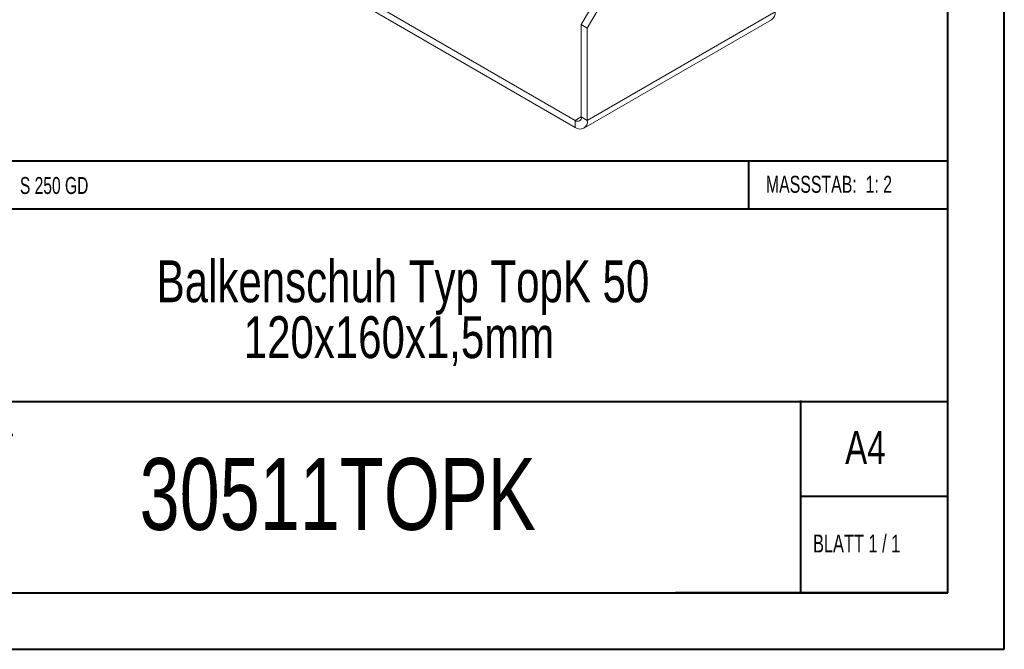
# Model space of a CAD drawing. Header units: millimetres. Extents: x 0 to 210, y 0 to 297.
# Tile 2 of 7: x 123 to 210, y 0 to 56. Entities that reach past the tile are written whole.
import ezdxf

# ---------------------------------------------------------------- set-up
doc = ezdxf.new("R2010")
doc.units = ezdxf.units.MM
doc.styles.add('SLDTEXTSTYLE0', font='TXT', dxfattribs={"width": 0.75})
doc.styles.add('SLDTEXTSTYLE1', font='TXT', dxfattribs={"width": 0.681818})
doc.styles.add('SLDTEXTSTYLE2', font='TXT', dxfattribs={"width": 0.7})
doc.styles.add('SLDTEXTSTYLE3', font='TXT', dxfattribs={"width": 0.6875})

# ---------------------------------------------------------------- blocks, each defined once
blk = doc.blocks.new('SW_NOTE_1')
at = {"color": 0, "linetype": 'Continuous', "lineweight": 0, "char_height": 3.70417, "attachment_point": 2, "style": 'SLDTEXTSTYLE0'}
for s, insert in [('Balkenschuh Typ TopK 50', (29.46, 4.775)), ('120x160x1,5mm', (29.108, -0.164))]:
    blk.add_mtext(s, dxfattribs=dict(at, insert=insert))

msp = doc.modelspace()

# ---------------------------------------------------------------- linework, layer by layer
at = {"color": 7, "linetype": 'Continuous', "lineweight": 40}
for p, q in [((210.079, 0.215), (210.079, 297.215)), ((205.079, 5.215), (205.079, 292.215)), ((205.079, 43.371), (10.111, 43.371)), ((187.472, 39.121), (187.472, 43.371)), ((205.079, 39.121), (108.911, 39.121)), ((108.911, 22.121), (205.079, 22.121)), ((192.079, 5.215), (192.079, 22.215)), ((205.079, 13.715), (192.079, 13.715)), ((10.079, 5.215), (205.079, 5.215)), ((205.079, 5.215), (180.988, 5.215)), ((0.079, 0.215), (210.079, 0.215))]:
    msp.add_line(p, q, dxfattribs=at)
at = {"color": 7, "linetype": 'Continuous', "lineweight": 15}
for p, q in [((172.13, 46.963), (130.764, 70.843)), ((172.13, 46.351), (130.764, 70.231)), ((172.66, 55.435), (176.549, 62.171)), ((173.19, 55.129), (177.08, 61.865)), ((172.88, 46.277), (189.497, 55.869)), ((173.19, 46.963), (189.807, 56.556)), ((172.66, 55.435), (173.19, 55.129)), ((172.66, 47.269), (172.66, 55.435)), ((173.19, 46.963), (173.19, 55.129)), ((172.66, 47.269), (172.13, 46.963)), ((172.66, 47.269), (173.19, 46.963)), ((172.13, 46.963), (172.13, 46.351))]:
    msp.add_line(p, q, dxfattribs=at)
for centre, radius, start, end in [((189.072, 56.475), 0.739, 305.01333, 6.29885), ((172.337, 47.217), 0.328, 230.79671, 9.21404), ((172.544, 46.858), 0.655, 230.79671, 9.21404)]:
    msp.add_arc(centre, radius, start, end, dxfattribs=at)

# ---------------------------------------------------------------- block references
at = {"color": 7, "linetype": 'Continuous', "lineweight": 0}
msp.add_blockref('SW_NOTE_1', (127.424, 29.821), dxfattribs=at)

# ---------------------------------------------------------------- texts
for s, insert, char_height, attachment_point, style in [('S 250 GD', (122.995, 41.964), 1.5, 1, 'SLDTEXTSTYLE3'), ('MASSSTAB:  1: 2', (188.988, 42.069), 1.5, 1, 'SLDTEXTSTYLE2'), ('ZEICHNUNGSNR.', (109.999, 20.548), 1.5, 1, 'SLDTEXTSTYLE0'), ('A4', (196, 19.515), 2.9104, 1, 'SLDTEXTSTYLE0'), ('30511TOPK', (151.111, 17.118), 6.35, 2, 'SLDTEXTSTYLE0'), ('BLATT 1 / 1', (193.157, 10.36), 1.5875, 1, 'SLDTEXTSTYLE1')]:
    msp.add_mtext(s, dxfattribs=dict(at, insert=insert, char_height=char_height, attachment_point=attachment_point, style=style))

doc.saveas('drawing.dxf')
